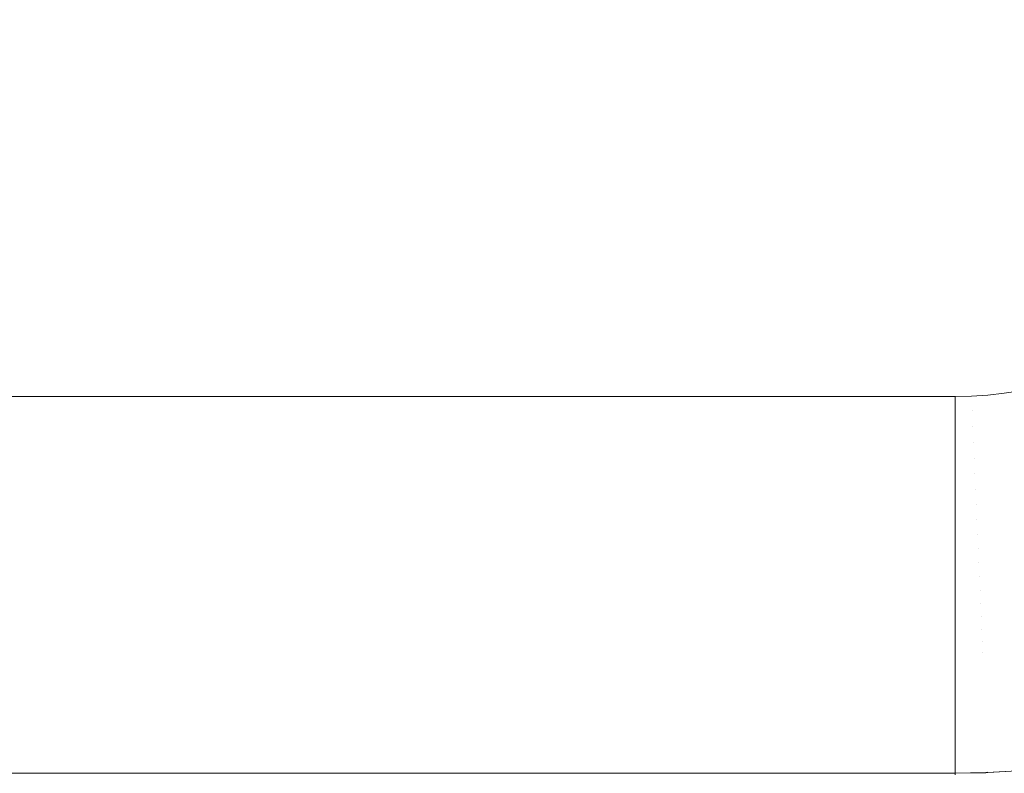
# Model space of a CAD drawing. Header units: centimetres. Extents: x -25.9 to 27.4, y -21.7 to -19.9.
# Tile 117 of 202: x 9.064 to 9.326, y -21.36 to -21.16. Entities that reach past the tile are written whole.
import ezdxf

# ---------------------------------------------------------------- set-up
doc = ezdxf.new("R2010")
doc.units = ezdxf.units.CM
doc.header["$LTSCALE"] = 2.54
doc.layers.add('Lucido design-1', color=7, linetype='Continuous')

# ---------------------------------------------------------------- blocks, each defined once
blk = doc.blocks.new('Gruppo-5-1')
at = {"color": 7, "linetype": 'Continuous', "lineweight": 9}
blk.add_3dface([(-25.78748, -19.96, 876.42138), (-25.78748, -21.56, 876.42138), (27.31252, -21.56, 876.42138), (27.31252, -19.96, 876.42138)], dxfattribs=at)
for points, invisible_edges in [([(-7.88748, -19.96, 876.02138), (9.41252, -19.96, 876.02138), (9.31252, -21.26, 876.02138), (-7.78748, -21.26, 876.02138)], 10), ([(9.31252, -21.26, 876.02138), (9.41252, -19.96, 876.02138), (9.41252, -21.16, 876.02138)], 9), ([(9.31252, -21.26, 876.02138), (9.41252, -21.16, 876.02138), (9.41242, -21.16436, 876.02138), (9.41214, -21.16872, 876.02138)], 9), ([(9.31252, -21.26, 876.02138), (9.41214, -21.16872, 876.02138), (9.41166, -21.17305, 876.02138), (9.411, -21.17736, 876.02138)], 9), ([(9.411, -21.17736, 876.02138), (9.41015, -21.18164, 876.02138), (9.31252, -21.26, 876.02138)], 10), ([(9.31252, -21.26, 876.02138), (9.41015, -21.18164, 876.02138), (9.40911, -21.18588, 876.02138)], 9), ([(9.31252, -21.26, 876.02138), (9.40911, -21.18588, 876.02138), (9.40789, -21.19007, 876.02138), (9.40649, -21.1942, 876.02138)], 9), ([(9.40649, -21.1942, 876.02138), (9.40491, -21.19827, 876.02138), (9.31252, -21.26, 876.02138)], 10), ([(9.31252, -21.26, 876.02138), (9.40491, -21.19827, 876.02138), (9.40315, -21.20226, 876.02138), (9.40122, -21.20617, 876.02138)], 9), ([(9.31252, -21.26, 876.02138), (9.40122, -21.20617, 876.02138), (9.39912, -21.21, 876.02138)], 9), ([(9.39912, -21.21, 876.02138), (9.39686, -21.21373, 876.02138), (9.39443, -21.21736, 876.02138), (9.31252, -21.26, 876.02138)], 12), ([(9.31252, -21.26, 876.02138), (9.39443, -21.21736, 876.02138), (9.39185, -21.22088, 876.02138), (9.38912, -21.22428, 876.02138)], 9), ([(9.38912, -21.22428, 876.02138), (9.38625, -21.22756, 876.02138), (9.38323, -21.23071, 876.02138), (9.31252, -21.26, 876.02138)], 12), ([(9.31252, -21.26, 876.02138), (9.38323, -21.23071, 876.02138), (9.38008, -21.23373, 876.02138), (9.3768, -21.2366, 876.02138)], 9), ([(9.31252, -21.26, 876.02138), (9.3768, -21.2366, 876.02138), (9.37339, -21.23934, 876.02138), (9.36988, -21.24192, 876.02138)], 9), ([(9.36988, -21.24192, 876.02138), (9.36625, -21.24434, 876.02138), (9.36252, -21.2466, 876.02138), (9.31252, -21.26, 876.02138)], 12), ([(9.36252, -21.2466, 876.02138), (9.35869, -21.2487, 876.02138), (9.35478, -21.25063, 876.02138), (9.31252, -21.26, 876.02138)], 12), ([(9.31252, -21.26, 876.02138), (9.35478, -21.25063, 876.02138), (9.35079, -21.25239, 876.02138), (9.34672, -21.25397, 876.02138)], 9), ([(9.31252, -21.26, 876.02138), (9.34672, -21.25397, 876.02138), (9.34259, -21.25537, 876.02138), (9.3384, -21.25659, 876.02138)], 9), ([(9.31252, -21.26, 876.02138), (9.3384, -21.25659, 876.02138), (9.33416, -21.25763, 876.02138), (9.32988, -21.25848, 876.02138)], 9), ([(9.32988, -21.25848, 876.02138), (9.32557, -21.25914, 876.02138), (9.31252, -21.26, 876.02138)], 10), ([(-7.78748, -21.26392, 876.02131), (-7.78748, -21.26, 876.02138), (9.31252, -21.26, 876.02138), (9.31252, -21.26392, 876.02131)], 8), ([(9.32557, -21.25914, 876.02138), (9.32123, -21.25962, 876.02138), (9.31688, -21.2599, 876.02138), (9.31252, -21.26, 876.02138)], 8), ([(9.31705, -21.26382, 876.02131), (9.31252, -21.26392, 876.02131), (9.31252, -21.26, 876.02138), (9.31688, -21.2599, 876.02138)], 9), ([(9.32158, -21.26353, 876.02131), (9.31705, -21.26382, 876.02131), (9.31688, -21.2599, 876.02138), (9.32123, -21.25962, 876.02138)], 11), ([(9.32608, -21.26303, 876.02131), (9.32158, -21.26353, 876.02131), (9.32123, -21.25962, 876.02138), (9.32557, -21.25914, 876.02138)], 11), ([(9.31705, -21.26382, 876.02131), (9.31724, -21.26802, 876.02105), (9.31252, -21.26813, 876.02105), (9.31252, -21.26424, 876.02129)], 11), ([(9.31252, -21.26424, 876.02129), (9.31252, -21.26392, 876.02131), (9.31705, -21.26382, 876.02131)], 10), ([(9.32194, -21.26771, 876.02105), (9.31724, -21.26802, 876.02105), (9.31705, -21.26382, 876.02131), (9.32158, -21.26353, 876.02131)], 15), ([(9.32663, -21.2672, 876.02105), (9.32194, -21.26771, 876.02105), (9.32158, -21.26353, 876.02131), (9.32608, -21.26303, 876.02131)], 15), ([(9.31252, -21.26392, 876.02131), (9.31252, -21.26424, 876.02129), (-7.78748, -21.26424, 876.02129), (-7.78748, -21.26392, 876.02131)], 10), ([(-7.78748, -21.26813, 876.02105), (-7.78748, -21.26424, 876.02129), (9.31252, -21.26424, 876.02129), (9.31252, -21.26813, 876.02105)], 10), ([(9.31252, -21.26813, 876.02105), (9.31252, -21.26848, 876.02102), (-7.78748, -21.26848, 876.02102), (-7.78748, -21.26813, 876.02105)], 10), ([(-7.78748, -21.27231, 876.02062), (-7.78748, -21.26848, 876.02102), (9.31252, -21.26848, 876.02102), (9.31252, -21.27231, 876.02062)], 10), ([(9.31724, -21.26802, 876.02105), (9.31742, -21.27221, 876.02062), (9.31252, -21.27231, 876.02062), (9.31252, -21.26848, 876.02102)], 11), ([(9.31252, -21.26848, 876.02102), (9.31252, -21.26813, 876.02105), (9.31724, -21.26802, 876.02105)], 10), ([(9.32231, -21.27189, 876.02062), (9.31742, -21.27221, 876.02062), (9.31724, -21.26802, 876.02105), (9.32194, -21.26771, 876.02105)], 15), ([(9.32718, -21.27135, 876.02062), (9.32231, -21.27189, 876.02062), (9.32194, -21.26771, 876.02105), (9.32663, -21.2672, 876.02105)], 15), ([(9.32772, -21.27548, 876.02002), (9.32267, -21.27603, 876.02002), (9.32231, -21.27189, 876.02062), (9.32718, -21.27135, 876.02062)], 15), ([(9.31252, -21.27231, 876.02062), (9.31252, -21.2727, 876.02057), (-7.78748, -21.2727, 876.02057), (-7.78748, -21.27231, 876.02062)], 10), ([(-7.78748, -21.27647, 876.02002), (-7.78748, -21.2727, 876.02057), (9.31252, -21.2727, 876.02057), (9.31252, -21.27647, 876.02002)], 10), ([(9.31742, -21.27221, 876.02062), (9.3176, -21.27636, 876.02002), (9.31252, -21.27647, 876.02002), (9.31252, -21.2727, 876.02057)], 11), ([(9.31252, -21.2727, 876.02057), (9.31252, -21.27231, 876.02062), (9.31742, -21.27221, 876.02062)], 10), ([(9.32267, -21.27603, 876.02002), (9.3176, -21.27636, 876.02002), (9.31742, -21.27221, 876.02062), (9.32231, -21.27189, 876.02062)], 15), ([(9.31252, -21.27647, 876.02002), (9.31252, -21.2769, 876.01994), (-7.78748, -21.2769, 876.01994), (-7.78748, -21.27647, 876.02002)], 10), ([(-7.78748, -21.2806, 876.01924), (-7.78748, -21.2769, 876.01994), (9.31252, -21.2769, 876.01994), (9.31252, -21.2806, 876.01924)], 10), ([(9.3176, -21.27636, 876.02002), (9.31778, -21.28049, 876.01924), (9.31252, -21.2806, 876.01924), (9.31252, -21.2769, 876.01994)], 11), ([(9.31252, -21.2769, 876.01994), (9.31252, -21.27647, 876.02002), (9.3176, -21.27636, 876.02002)], 10), ([(9.32303, -21.28014, 876.01924), (9.31778, -21.28049, 876.01924), (9.3176, -21.27636, 876.02002), (9.32267, -21.27603, 876.02002)], 15), ([(9.32826, -21.27957, 876.01924), (9.32303, -21.28014, 876.01924), (9.32267, -21.27603, 876.02002), (9.32772, -21.27548, 876.02002)], 15), ([(9.31252, -21.2806, 876.01924), (9.31252, -21.28107, 876.01913), (-7.78748, -21.28107, 876.01913), (-7.78748, -21.2806, 876.01924)], 10), ([(-7.78748, -21.28469, 876.01829), (-7.78748, -21.28107, 876.01913), (9.31252, -21.28107, 876.01913), (9.31252, -21.28469, 876.01829)], 10), ([(9.31778, -21.28049, 876.01924), (9.31796, -21.28457, 876.01829), (9.31252, -21.28469, 876.01829), (9.31252, -21.28107, 876.01913)], 11), ([(9.31252, -21.28107, 876.01913), (9.31252, -21.2806, 876.01924), (9.31778, -21.28049, 876.01924)], 10), ([(9.32339, -21.28422, 876.01829), (9.31796, -21.28457, 876.01829), (9.31778, -21.28049, 876.01924), (9.32303, -21.28014, 876.01924)], 15), ([(9.32879, -21.28362, 876.01829), (9.32339, -21.28422, 876.01829), (9.32303, -21.28014, 876.01924), (9.32826, -21.27957, 876.01924)], 15), ([(9.31252, -21.28469, 876.01829), (9.31252, -21.2852, 876.01815), (-7.78748, -21.2852, 876.01815), (-7.78748, -21.28469, 876.01829)], 10), ([(9.31796, -21.28457, 876.01829), (9.31813, -21.28861, 876.01717), (9.31252, -21.28873, 876.01717), (9.31252, -21.2852, 876.01815)], 11), ([(9.31252, -21.2852, 876.01815), (9.31252, -21.28469, 876.01829), (9.31796, -21.28457, 876.01829)], 10), ([(9.32374, -21.28824, 876.01717), (9.31813, -21.28861, 876.01717), (9.31796, -21.28457, 876.01829), (9.32339, -21.28422, 876.01829)], 15), ([(9.32932, -21.28763, 876.01717), (9.32374, -21.28824, 876.01717), (9.32339, -21.28422, 876.01829), (9.32879, -21.28362, 876.01829)], 15), ([(-7.78748, -21.28873, 876.01717), (-7.78748, -21.2852, 876.01815), (9.31252, -21.2852, 876.01815), (9.31252, -21.28873, 876.01717)], 10), ([(9.31252, -21.28873, 876.01717), (9.31252, -21.28928, 876.01699), (-7.78748, -21.28928, 876.01699), (-7.78748, -21.28873, 876.01717)], 10), ([(-7.78748, -21.29272, 876.01588), (-7.78748, -21.28928, 876.01699), (9.31252, -21.28928, 876.01699), (9.31252, -21.29272, 876.01588)], 10), ([(9.31813, -21.28861, 876.01717), (9.31831, -21.29259, 876.01588), (9.31252, -21.29272, 876.01588), (9.31252, -21.28928, 876.01699)], 11), ([(9.31252, -21.28928, 876.01699), (9.31252, -21.28873, 876.01717), (9.31813, -21.28861, 876.01717)], 10), ([(9.32409, -21.29221, 876.01588), (9.31831, -21.29259, 876.01588), (9.31813, -21.28861, 876.01717), (9.32374, -21.28824, 876.01717)], 15), ([(9.32984, -21.29158, 876.01588), (9.32409, -21.29221, 876.01588), (9.32374, -21.28824, 876.01717), (9.32932, -21.28763, 876.01717)], 15), ([(9.31831, -21.29259, 876.01588), (9.31848, -21.29651, 876.01443), (9.31252, -21.29664, 876.01443), (9.31252, -21.29331, 876.01566)], 11), ([(9.31252, -21.29331, 876.01566), (9.31252, -21.29272, 876.01588), (9.31831, -21.29259, 876.01588)], 10), ([(9.32443, -21.29612, 876.01443), (9.31848, -21.29651, 876.01443), (9.31831, -21.29259, 876.01588), (9.32409, -21.29221, 876.01588)], 15), ([(9.33035, -21.29547, 876.01443), (9.32443, -21.29612, 876.01443), (9.32409, -21.29221, 876.01588), (9.32984, -21.29158, 876.01588)], 15), ([(9.31252, -21.29272, 876.01588), (9.31252, -21.29331, 876.01566), (-7.78748, -21.29331, 876.01566), (-7.78748, -21.29272, 876.01588)], 10), ([(-7.78748, -21.29664, 876.01443), (-7.78748, -21.29331, 876.01566), (9.31252, -21.29331, 876.01566), (9.31252, -21.29664, 876.01443)], 10), ([(9.31252, -21.29664, 876.01443), (9.31252, -21.29728, 876.01416), (-7.78748, -21.29728, 876.01416), (-7.78748, -21.29664, 876.01443)], 10), ([(-7.78748, -21.3005, 876.01282), (-7.78748, -21.29728, 876.01416), (9.31252, -21.29728, 876.01416), (9.31252, -21.3005, 876.01282)], 10), ([(9.31848, -21.29651, 876.01443), (9.31865, -21.30037, 876.01282), (9.31252, -21.3005, 876.01282), (9.31252, -21.29728, 876.01416)], 11), ([(9.31252, -21.29728, 876.01416), (9.31252, -21.29664, 876.01443), (9.31848, -21.29651, 876.01443)], 10), ([(9.32476, -21.29996, 876.01282), (9.31865, -21.30037, 876.01282), (9.31848, -21.29651, 876.01443), (9.32443, -21.29612, 876.01443)], 15), ([(9.33086, -21.2993, 876.01282), (9.32476, -21.29996, 876.01282), (9.32443, -21.29612, 876.01443), (9.33035, -21.29547, 876.01443)], 15), ([(9.31865, -21.30037, 876.01282), (9.31881, -21.30414, 876.01104), (9.31252, -21.30428, 876.01104), (9.31252, -21.30118, 876.01249)], 11), ([(9.31252, -21.30118, 876.01249), (9.31252, -21.3005, 876.01282), (9.31865, -21.30037, 876.01282)], 10), ([(9.32509, -21.30373, 876.01104), (9.31881, -21.30414, 876.01104), (9.31865, -21.30037, 876.01282), (9.32476, -21.29996, 876.01282)], 15), ([(9.33135, -21.30305, 876.01104), (9.32509, -21.30373, 876.01104), (9.32476, -21.29996, 876.01282), (9.33086, -21.2993, 876.01282)], 15), ([(9.31252, -21.3005, 876.01282), (9.31252, -21.30118, 876.01249), (-7.78748, -21.30118, 876.01249), (-7.78748, -21.3005, 876.01282)], 10), ([(-7.78748, -21.30428, 876.01104), (-7.78748, -21.30118, 876.01249), (9.31252, -21.30118, 876.01249), (9.31252, -21.30428, 876.01104)], 10), ([(9.31252, -21.30428, 876.01104), (9.31252, -21.30501, 876.01066), (-7.78748, -21.30501, 876.01066), (-7.78748, -21.30428, 876.01104)], 10), ([(-7.78748, -21.30798, 876.00912), (-7.78748, -21.30501, 876.01066), (9.31252, -21.30501, 876.01066), (9.31252, -21.30798, 876.00912)], 10), ([(9.31881, -21.30414, 876.01104), (9.31897, -21.30784, 876.00912), (9.31252, -21.30798, 876.00912), (9.31252, -21.30501, 876.01066)], 11), ([(9.31252, -21.30501, 876.01066), (9.31252, -21.30428, 876.01104), (9.31881, -21.30414, 876.01104)], 10), ([(9.32542, -21.30742, 876.00912), (9.31897, -21.30784, 876.00912), (9.31881, -21.30414, 876.01104), (9.32509, -21.30373, 876.01104)], 15), ([(9.33183, -21.30672, 876.00912), (9.32542, -21.30742, 876.00912), (9.32509, -21.30373, 876.01104), (9.33135, -21.30305, 876.01104)], 15), ([(9.31252, -21.30798, 876.00912), (9.31252, -21.30876, 876.00867), (-7.78748, -21.30876, 876.00867), (-7.78748, -21.30798, 876.00912)], 10), ([(9.31897, -21.30784, 876.00912), (9.31913, -21.31146, 876.00704), (9.31252, -21.3116, 876.00704), (9.31252, -21.30876, 876.00867)], 11), ([(9.31252, -21.30876, 876.00867), (9.31252, -21.30798, 876.00912), (9.31897, -21.30784, 876.00912)], 10), ([(9.32573, -21.31102, 876.00704), (9.31913, -21.31146, 876.00704), (9.31897, -21.30784, 876.00912), (9.32542, -21.30742, 876.00912)], 15), ([(9.33231, -21.3103, 876.00704), (9.32573, -21.31102, 876.00704), (9.32542, -21.30742, 876.00912), (9.33183, -21.30672, 876.00912)], 15), ([(-7.78748, -21.3116, 876.00704), (-7.78748, -21.30876, 876.00867), (9.31252, -21.30876, 876.00867), (9.31252, -21.3116, 876.00704)], 10), ([(9.31252, -21.3116, 876.00704), (9.31252, -21.31242, 876.00652), (-7.78748, -21.31242, 876.00652), (-7.78748, -21.3116, 876.00704)], 10), ([(-7.78748, -21.31512, 876.00482), (-7.78748, -21.31242, 876.00652), (9.31252, -21.31242, 876.00652), (9.31252, -21.31512, 876.00482)], 10), ([(9.31913, -21.31146, 876.00704), (9.31929, -21.31498, 876.00482), (9.31252, -21.31512, 876.00482), (9.31252, -21.31242, 876.00652)], 11), ([(9.31252, -21.31242, 876.00652), (9.31252, -21.3116, 876.00704), (9.31913, -21.31146, 876.00704)], 10), ([(9.32604, -21.31453, 876.00482), (9.31929, -21.31498, 876.00482), (9.31913, -21.31146, 876.00704), (9.32573, -21.31102, 876.00704)], 15), ([(9.31252, -21.31512, 876.00482), (9.31252, -21.31599, 876.00422), (-7.78748, -21.31599, 876.00422), (-7.78748, -21.31512, 876.00482)], 10), ([(-7.78748, -21.31855, 876.00245), (-7.78748, -21.31599, 876.00422), (9.31252, -21.31599, 876.00422), (9.31252, -21.31855, 876.00245)], 10), ([(9.31929, -21.31498, 876.00482), (9.31943, -21.3184, 876.00245), (9.31252, -21.31855, 876.00245), (9.31252, -21.31599, 876.00422)], 11), ([(9.31252, -21.31599, 876.00422), (9.31252, -21.31512, 876.00482), (9.31929, -21.31498, 876.00482)], 10), ([(9.32634, -21.31794, 876.00245), (9.31943, -21.3184, 876.00245), (9.31929, -21.31498, 876.00482), (9.32604, -21.31453, 876.00482)], 15), ([(9.31252, -21.31855, 876.00245), (9.31252, -21.31945, 876.00177), (-7.78748, -21.31945, 876.00177), (-7.78748, -21.31855, 876.00245)], 10), ([(9.31943, -21.3184, 876.00245), (9.31958, -21.32171, 875.99995), (9.31252, -21.32187, 875.99995), (9.31252, -21.31945, 876.00177)], 11), ([(9.31252, -21.31945, 876.00177), (9.31252, -21.31855, 876.00245), (9.31943, -21.3184, 876.00245)], 10), ([(9.32663, -21.32125, 875.99995), (9.31958, -21.32171, 875.99995), (9.31943, -21.3184, 876.00245), (9.32634, -21.31794, 876.00245)], 15), ([(-7.78748, -21.32187, 875.99995), (-7.78748, -21.31945, 876.00177), (9.31252, -21.31945, 876.00177), (9.31252, -21.32187, 875.99995)], 10), ([(9.32691, -21.32445, 875.99731), (9.31972, -21.32492, 875.99731), (9.31958, -21.32171, 875.99995), (9.32663, -21.32125, 875.99995)], 15), ([(9.31252, -21.32187, 875.99995), (9.31252, -21.32281, 875.99917), (-7.78748, -21.32281, 875.99917), (-7.78748, -21.32187, 875.99995)], 10), ([(-7.78748, -21.32508, 875.99731), (-7.78748, -21.32281, 875.99917), (9.31252, -21.32281, 875.99917), (9.31252, -21.32508, 875.99731)], 10), ([(9.31958, -21.32171, 875.99995), (9.31972, -21.32492, 875.99731), (9.31252, -21.32508, 875.99731), (9.31252, -21.32281, 875.99917)], 11), ([(9.31252, -21.32281, 875.99917), (9.31252, -21.32187, 875.99995), (9.31958, -21.32171, 875.99995)], 10), ([(9.31252, -21.32508, 875.99731), (9.31252, -21.32606, 875.99644), (-7.78748, -21.32606, 875.99644), (-7.78748, -21.32508, 875.99731)], 10), ([(-7.78748, -21.32817, 875.99454), (-7.78748, -21.32606, 875.99644), (9.31252, -21.32606, 875.99644), (9.31252, -21.32817, 875.99454)], 10), ([(9.31972, -21.32492, 875.99731), (9.31985, -21.32801, 875.99454), (9.31252, -21.32817, 875.99454), (9.31252, -21.32606, 875.99644)], 11), ([(9.31252, -21.32606, 875.99644), (9.31252, -21.32508, 875.99731), (9.31972, -21.32492, 875.99731)], 10), ([(9.32718, -21.32753, 875.99454), (9.31985, -21.32801, 875.99454), (9.31972, -21.32492, 875.99731), (9.32691, -21.32445, 875.99731)], 15), ([(9.31252, -21.32817, 875.99454), (9.31252, -21.32918, 875.99357), (-7.78748, -21.32918, 875.99357), (-7.78748, -21.32817, 875.99454)], 10), ([(9.31985, -21.32801, 875.99454), (9.31997, -21.33055, 875.99209), (9.31252, -21.33071, 875.99209), (9.31252, -21.32918, 875.99357)], 11), ([(9.31252, -21.32918, 875.99357), (9.31252, -21.32817, 875.99454), (9.31985, -21.32801, 875.99454)], 10), ([(9.3274, -21.33006, 875.99209), (9.31997, -21.33055, 875.99209), (9.31985, -21.32801, 875.99454), (9.32718, -21.32753, 875.99454)], 15), ([(-7.78748, -21.33071, 875.99209), (-7.78748, -21.32918, 875.99357), (9.31252, -21.32918, 875.99357), (9.31252, -21.33071, 875.99209)], 10), ([(9.31252, -21.33071, 875.99209), (9.31252, -21.33218, 875.99056), (-7.78748, -21.33218, 875.99056), (-7.78748, -21.33071, 875.99209)], 10), ([(9.31252, -21.33218, 875.99056), (9.31252, -21.33071, 875.99209), (9.31997, -21.33055, 875.99209), (9.32009, -21.33341, 875.9891)], 14), ([(9.32765, -21.33292, 875.9891), (9.32009, -21.33341, 875.9891), (9.31997, -21.33055, 875.99209), (9.3274, -21.33006, 875.99209)], 15), ([(-7.78748, -21.33358, 875.9891), (-7.78748, -21.33218, 875.99056), (9.31252, -21.33218, 875.99056), (9.31252, -21.33358, 875.9891)], 10), ([(9.31252, -21.33358, 875.9891), (9.31252, -21.33505, 875.98744), (-7.78748, -21.33505, 875.98744), (-7.78748, -21.33358, 875.9891)], 10), ([(9.32009, -21.33341, 875.9891), (9.31252, -21.33358, 875.9891), (9.31252, -21.33218, 875.99056)], 9), ([(9.31252, -21.33505, 875.98744), (9.31252, -21.33358, 875.9891), (9.32009, -21.33341, 875.9891), (9.32021, -21.33615, 875.986)], 14), ([(9.32789, -21.33565, 875.986), (9.32021, -21.33615, 875.986), (9.32009, -21.33341, 875.9891), (9.32765, -21.33292, 875.9891)], 15), ([(-7.78748, -21.33632, 875.986), (-7.78748, -21.33505, 875.98744), (9.31252, -21.33505, 875.98744), (9.31252, -21.33632, 875.986)], 10), ([(9.31252, -21.33632, 875.986), (9.31252, -21.33779, 875.98419), (-7.78748, -21.33779, 875.98419), (-7.78748, -21.33632, 875.986)], 10), ([(9.32021, -21.33615, 875.986), (9.31252, -21.33632, 875.986), (9.31252, -21.33505, 875.98744)], 9), ([(9.31252, -21.33779, 875.98419), (9.31252, -21.33632, 875.986), (9.32021, -21.33615, 875.986), (9.32032, -21.33876, 875.98279)], 14), ([(9.32811, -21.33825, 875.98279), (9.32032, -21.33876, 875.98279), (9.32021, -21.33615, 875.986), (9.32789, -21.33565, 875.986)], 15), ([(-7.78748, -21.33893, 875.98279), (-7.78748, -21.33779, 875.98419), (9.31252, -21.33779, 875.98419), (9.31252, -21.33893, 875.98279)], 10), ([(9.31252, -21.33893, 875.98279), (9.31252, -21.34038, 875.98083), (-7.78748, -21.34038, 875.98083), (-7.78748, -21.33893, 875.98279)], 10), ([(9.32032, -21.33876, 875.98279), (9.31252, -21.33893, 875.98279), (9.31252, -21.33779, 875.98419)], 9), ([(9.31252, -21.34038, 875.98083), (9.31252, -21.33893, 875.98279), (9.32032, -21.33876, 875.98279), (9.32043, -21.34123, 875.97947)], 14), ([(9.32833, -21.34071, 875.97947), (9.32043, -21.34123, 875.97947), (9.32032, -21.33876, 875.98279), (9.32811, -21.33825, 875.98279)], 15), ([(-7.78748, -21.3414, 875.97947), (-7.78748, -21.34038, 875.98083), (9.31252, -21.34038, 875.98083), (9.31252, -21.3414, 875.97947)], 10), ([(9.31252, -21.3414, 875.97947), (9.31252, -21.34283, 875.97737), (-7.78748, -21.34283, 875.97737), (-7.78748, -21.3414, 875.97947)], 10), ([(9.32043, -21.34123, 875.97947), (9.31252, -21.3414, 875.97947), (9.31252, -21.34038, 875.98083)], 9), ([(9.31252, -21.34283, 875.97737), (9.31252, -21.3414, 875.97947), (9.32043, -21.34123, 875.97947), (9.32053, -21.34355, 875.97606)], 14), ([(9.32853, -21.34303, 875.97606), (9.32053, -21.34355, 875.97606), (9.32043, -21.34123, 875.97947), (9.32833, -21.34071, 875.97947)], 15), ([(-7.78748, -21.34373, 875.97606), (-7.78748, -21.34283, 875.97737), (9.31252, -21.34283, 875.97737), (9.31252, -21.34373, 875.97606)], 10), ([(9.31252, -21.34373, 875.97606), (9.31252, -21.34514, 875.9738), (-7.78748, -21.34514, 875.9738), (-7.78748, -21.34373, 875.97606)], 10), ([(9.32053, -21.34355, 875.97606), (9.31252, -21.34373, 875.97606), (9.31252, -21.34283, 875.97737)], 9), ([(9.31252, -21.34514, 875.9738), (9.31252, -21.34373, 875.97606), (9.32053, -21.34355, 875.97606), (9.32063, -21.34574, 875.97256)], 14), ([(9.32872, -21.34521, 875.97256), (9.32063, -21.34574, 875.97256), (9.32053, -21.34355, 875.97606), (9.32853, -21.34303, 875.97606)], 15), ([(-7.78748, -21.34591, 875.97256), (-7.78748, -21.34514, 875.9738), (9.31252, -21.34514, 875.9738), (9.31252, -21.34591, 875.97256)], 10), ([(9.31252, -21.34591, 875.97256), (9.31252, -21.34729, 875.97014), (-7.78748, -21.34729, 875.97014), (-7.78748, -21.34591, 875.97256)], 10), ([(-7.78748, -21.34795, 875.96897), (-7.78748, -21.34729, 875.97014), (9.31252, -21.34729, 875.97014), (9.31252, -21.34795, 875.96897)], 10), ([(9.32063, -21.34574, 875.97256), (9.31252, -21.34591, 875.97256), (9.31252, -21.34514, 875.9738)], 9), ([(9.31252, -21.34729, 875.97014), (9.31252, -21.34591, 875.97256), (9.32063, -21.34574, 875.97256), (9.32072, -21.34777, 875.96897)], 14), ([(9.32072, -21.34777, 875.96897), (9.31252, -21.34795, 875.96897), (9.31252, -21.34729, 875.97014)], 9), ([(9.3289, -21.34723, 875.96897), (9.32072, -21.34777, 875.96897), (9.32063, -21.34574, 875.97256), (9.32872, -21.34521, 875.97256)], 15), ([(9.32906, -21.34911, 875.96531), (9.3208, -21.34965, 875.96531), (9.32072, -21.34777, 875.96897), (9.3289, -21.34723, 875.96897)], 15), ([(9.31252, -21.34795, 875.96897), (9.31252, -21.34928, 875.9664), (-7.78748, -21.34928, 875.9664), (-7.78748, -21.34795, 875.96897)], 10), ([(-7.78748, -21.34984, 875.96531), (-7.78748, -21.34928, 875.9664), (9.31252, -21.34928, 875.9664), (9.31252, -21.34984, 875.96531)], 10), ([(9.31252, -21.34984, 875.96531), (9.31252, -21.35111, 875.96257), (-7.78748, -21.35111, 875.96257), (-7.78748, -21.34984, 875.96531)], 10), ([(9.31252, -21.34928, 875.9664), (9.31252, -21.34795, 875.96897), (9.32072, -21.34777, 875.96897), (9.3208, -21.34965, 875.96531)], 14), ([(9.3208, -21.34965, 875.96531), (9.31252, -21.34984, 875.96531), (9.31252, -21.34928, 875.9664)], 9), ([(9.31252, -21.35111, 875.96257), (9.31252, -21.34984, 875.96531), (9.3208, -21.34965, 875.96531), (9.32087, -21.35138, 875.96158)], 14), ([(9.32921, -21.35084, 875.96158), (9.32087, -21.35138, 875.96158), (9.3208, -21.34965, 875.96531), (9.32906, -21.34911, 875.96531)], 15), ([(-7.78748, -21.35157, 875.96158), (-7.78748, -21.35111, 875.96257), (9.31252, -21.35111, 875.96257), (9.31252, -21.35157, 875.96158)], 10), ([(9.31252, -21.35157, 875.96158), (9.31252, -21.35277, 875.95866), (-7.78748, -21.35277, 875.95866), (-7.78748, -21.35157, 875.96158)], 10), ([(9.32087, -21.35138, 875.96158), (9.31252, -21.35157, 875.96158), (9.31252, -21.35111, 875.96257)], 9), ([(9.31252, -21.35277, 875.95866), (9.31252, -21.35157, 875.96158), (9.32087, -21.35138, 875.96158), (9.32094, -21.35296, 875.95778)], 14), ([(9.32935, -21.35241, 875.95778), (9.32094, -21.35296, 875.95778), (9.32087, -21.35138, 875.96158), (9.32921, -21.35084, 875.96158)], 15), ([(9.32948, -21.35382, 875.95392), (9.32101, -21.35437, 875.95392), (9.32094, -21.35296, 875.95778), (9.32935, -21.35241, 875.95778)], 15), ([(-7.78748, -21.35314, 875.95778), (-7.78748, -21.35277, 875.95866), (9.31252, -21.35277, 875.95866), (9.31252, -21.35314, 875.95778)], 10), ([(9.31252, -21.35314, 875.95778), (9.31252, -21.35428, 875.95469), (-7.78748, -21.35428, 875.95469), (-7.78748, -21.35314, 875.95778)], 10), ([(-7.78748, -21.35456, 875.95392), (-7.78748, -21.35428, 875.95469), (9.31252, -21.35428, 875.95469), (9.31252, -21.35456, 875.95392)], 10), ([(9.31252, -21.35456, 875.95392), (9.31252, -21.35561, 875.95066), (-7.78748, -21.35561, 875.95066), (-7.78748, -21.35456, 875.95392)], 10), ([(9.32094, -21.35296, 875.95778), (9.31252, -21.35314, 875.95778), (9.31252, -21.35277, 875.95866)], 9), ([(9.31252, -21.35428, 875.95469), (9.31252, -21.35314, 875.95778), (9.32094, -21.35296, 875.95778), (9.32101, -21.35437, 875.95392)], 14), ([(9.32101, -21.35437, 875.95392), (9.31252, -21.35456, 875.95392), (9.31252, -21.35428, 875.95469)], 9), ([(9.31252, -21.35561, 875.95066), (9.31252, -21.35456, 875.95392), (9.32101, -21.35437, 875.95392), (9.32106, -21.35563, 875.95001)], 14), ([(9.32959, -21.35507, 875.95001), (9.32106, -21.35563, 875.95001), (9.32101, -21.35437, 875.95392), (9.32948, -21.35382, 875.95392)], 15), ([(9.32968, -21.35616, 875.94606), (9.32111, -21.35672, 875.94606), (9.32106, -21.35563, 875.95001), (9.32959, -21.35507, 875.95001)], 15), ([(-7.78748, -21.35581, 875.95001), (-7.78748, -21.35561, 875.95066), (9.31252, -21.35561, 875.95066), (9.31252, -21.35581, 875.95001)], 10), ([(9.31252, -21.35581, 875.95001), (9.31252, -21.35676, 875.94658), (-7.78748, -21.35676, 875.94658), (-7.78748, -21.35581, 875.95001)], 10), ([(-7.78748, -21.35691, 875.94606), (-7.78748, -21.35676, 875.94658), (9.31252, -21.35676, 875.94658), (9.31252, -21.35691, 875.94606)], 10), ([(9.31252, -21.35691, 875.94606), (9.31252, -21.35775, 875.94245), (-7.78748, -21.35775, 875.94245), (-7.78748, -21.35691, 875.94606)], 10), ([(-7.78748, -21.35784, 875.94207), (-7.78748, -21.35775, 875.94245), (9.31252, -21.35775, 875.94245), (9.31252, -21.35784, 875.94207)], 10), ([(9.31252, -21.35784, 875.94207), (9.31252, -21.35856, 875.93828), (-7.78748, -21.35856, 875.93828), (-7.78748, -21.35784, 875.94207)], 10), ([(9.32106, -21.35563, 875.95001), (9.31252, -21.35581, 875.95001), (9.31252, -21.35561, 875.95066)], 9), ([(9.31252, -21.35676, 875.94658), (9.31252, -21.35581, 875.95001), (9.32106, -21.35563, 875.95001), (9.32111, -21.35672, 875.94606)], 14), ([(9.32111, -21.35672, 875.94606), (9.31252, -21.35691, 875.94606), (9.31252, -21.35676, 875.94658)], 9), ([(9.31252, -21.35775, 875.94245), (9.31252, -21.35691, 875.94606), (9.32111, -21.35672, 875.94606), (9.32115, -21.35765, 875.94207)], 14), ([(9.32115, -21.35765, 875.94207), (9.31252, -21.35784, 875.94207), (9.31252, -21.35775, 875.94245)], 9), ([(9.31252, -21.35856, 875.93828), (9.31252, -21.35784, 875.94207), (9.32115, -21.35765, 875.94207), (9.32118, -21.35841, 875.93804)], 14), ([(9.32976, -21.35708, 875.94207), (9.32115, -21.35765, 875.94207), (9.32111, -21.35672, 875.94606), (9.32968, -21.35616, 875.94606)], 15), ([(9.32983, -21.35785, 875.93804), (9.32118, -21.35841, 875.93804), (9.32115, -21.35765, 875.94207), (9.32976, -21.35708, 875.94207)], 15), ([(9.32988, -21.35844, 875.934), (9.32121, -21.35901, 875.934), (9.32118, -21.35841, 875.93804), (9.32983, -21.35785, 875.93804)], 15), ([(-7.78748, -21.3586, 875.93804), (-7.78748, -21.35856, 875.93828), (9.31252, -21.35856, 875.93828), (9.31252, -21.3586, 875.93804)], 10), ([(9.31252, -21.3586, 875.93804), (9.31252, -21.35919, 875.93408), (-7.78748, -21.35919, 875.93408), (-7.78748, -21.3586, 875.93804)], 10), ([(-7.78748, -21.3592, 875.934), (-7.78748, -21.35919, 875.93408), (9.31252, -21.35919, 875.93408), (9.31252, -21.3592, 875.934)], 10), ([(-7.78748, -21.35963, 875.92993), (-7.78748, -21.3592, 875.934), (9.31252, -21.3592, 875.934), (9.31252, -21.35963, 875.92993)], 10), ([(-7.78748, -21.3599, 875.92586), (-7.78748, -21.35964, 875.92986), (9.31252, -21.35964, 875.92986), (9.31252, -21.3599, 875.92586)], 10), ([(9.31252, -21.3599, 875.92586), (9.31252, -21.35991, 875.92563), (-7.78748, -21.35991, 875.92563), (-7.78748, -21.3599, 875.92586)], 10), ([(-7.78748, -21.36, 875.92193), (-7.78748, -21.35991, 875.92563), (9.31252, -21.35991, 875.92563), (9.31252, -21.36, 875.92193)], 10), ([(9.31252, -21.36, 875.92193), (9.31252, -21.36, 875.92138), (-7.78748, -21.36, 875.92138), (-7.78748, -21.36, 875.92193)], 8), ([(9.32118, -21.35841, 875.93804), (9.31252, -21.3586, 875.93804), (9.31252, -21.35856, 875.93828)], 9), ([(9.31252, -21.35919, 875.93408), (9.31252, -21.3586, 875.93804), (9.32118, -21.35841, 875.93804), (9.32121, -21.35901, 875.934)], 14), ([(9.32121, -21.35901, 875.934), (9.31252, -21.3592, 875.934), (9.31252, -21.35919, 875.93408)], 9), ([(9.32123, -21.35944, 875.92993), (9.31252, -21.35963, 875.92993), (9.31252, -21.3592, 875.934), (9.32121, -21.35901, 875.934)], 13), ([(9.32123, -21.35944, 875.92993), (9.32124, -21.35971, 875.92586), (9.31252, -21.3599, 875.92586), (9.31252, -21.35964, 875.92986)], 11), ([(9.31252, -21.35964, 875.92986), (9.31252, -21.35963, 875.92993), (9.32123, -21.35944, 875.92993)], 10), ([(9.32124, -21.35971, 875.92586), (9.32124, -21.35981, 875.92193), (9.31252, -21.36, 875.92193), (9.31252, -21.35991, 875.92563)], 11), ([(9.31252, -21.35991, 875.92563), (9.31252, -21.3599, 875.92586), (9.32124, -21.35971, 875.92586)], 10), ([(9.32071, -21.35982, 875.92138), (9.31252, -21.36, 875.92138), (9.31252, -21.36, 875.92193), (9.32124, -21.35981, 875.92193)], 12), ([(9.31252, -21.36, 875.72138), (9.31252, -21.36, 875.92138), (9.32071, -21.35982, 875.92138), (9.32071, -21.35983, 875.72138)], 4), ([(9.32101, -21.35984, 875.71941), (9.31252, -21.36002, 875.71941), (9.31252, -21.36, 875.72138), (9.32071, -21.35983, 875.72138)], 9), ([(9.31252, -21.36011, 875.71702), (9.31252, -21.36002, 875.71941), (9.32101, -21.35984, 875.71941), (9.32101, -21.36, 875.71542)], 14), ([(9.32101, -21.36, 875.71542), (9.31252, -21.36018, 875.71542), (9.31252, -21.36011, 875.71702)], 9), ([(9.31252, -21.3604, 875.71267), (9.31252, -21.36018, 875.71542), (9.32101, -21.36, 875.71542), (9.32103, -21.36032, 875.71144)], 14), ([(9.32101, -21.35982, 875.72138), (9.32071, -21.35983, 875.72138), (9.32071, -21.35982, 875.92138), (9.32124, -21.35981, 875.92138)], 10), ([(9.32124, -21.35981, 875.92193), (9.32124, -21.35981, 875.92138), (9.32071, -21.35982, 875.92138)], 9), ([(9.32071, -21.35983, 875.72138), (9.32101, -21.35982, 875.72138), (9.32101, -21.35984, 875.71941)], 10), ([(9.32948, -21.3593, 875.71941), (9.32101, -21.35984, 875.71941), (9.32101, -21.35982, 875.72138), (9.329, -21.35931, 875.72138)], 11), ([(9.3295, -21.35946, 875.71542), (9.32101, -21.36, 875.71542), (9.32101, -21.35984, 875.71941), (9.32948, -21.3593, 875.71941)], 15), ([(9.32124, -21.35981, 875.92138), (9.329, -21.3593, 875.92138), (9.329, -21.35931, 875.72138), (9.32101, -21.35982, 875.72138)], 10), ([(9.32952, -21.35977, 875.71144), (9.32103, -21.36032, 875.71144), (9.32101, -21.36, 875.71542), (9.3295, -21.35946, 875.71542)], 15), ([(9.32956, -21.36025, 875.70746), (9.32105, -21.36079, 875.70746), (9.32103, -21.36032, 875.71144), (9.32952, -21.35977, 875.71144)], 15), ([(9.32992, -21.35887, 875.92993), (9.32123, -21.35944, 875.92993), (9.32121, -21.35901, 875.934), (9.32988, -21.35844, 875.934)], 15), ([(9.32994, -21.35914, 875.92586), (9.32124, -21.35971, 875.92586), (9.32123, -21.35944, 875.92993), (9.32992, -21.35887, 875.92993)], 15), ([(9.32995, -21.35924, 875.92193), (9.32124, -21.35981, 875.92193), (9.32124, -21.35971, 875.92586), (9.32994, -21.35914, 875.92586)], 15), ([(9.329, -21.3593, 875.92138), (9.32124, -21.35981, 875.92138), (9.32124, -21.35981, 875.92193), (9.32995, -21.35924, 875.92193)], 14)]:
    blk.add_3dface(points, dxfattribs=dict(at, invisible_edges=invisible_edges))

msp = doc.modelspace()

# ---------------------------------------------------------------- block references
at = {"layer": 'Lucido design-1', "color": 7}
msp.add_blockref('Gruppo-5-1', (0, 0), dxfattribs=at)

doc.saveas('drawing.dxf')
